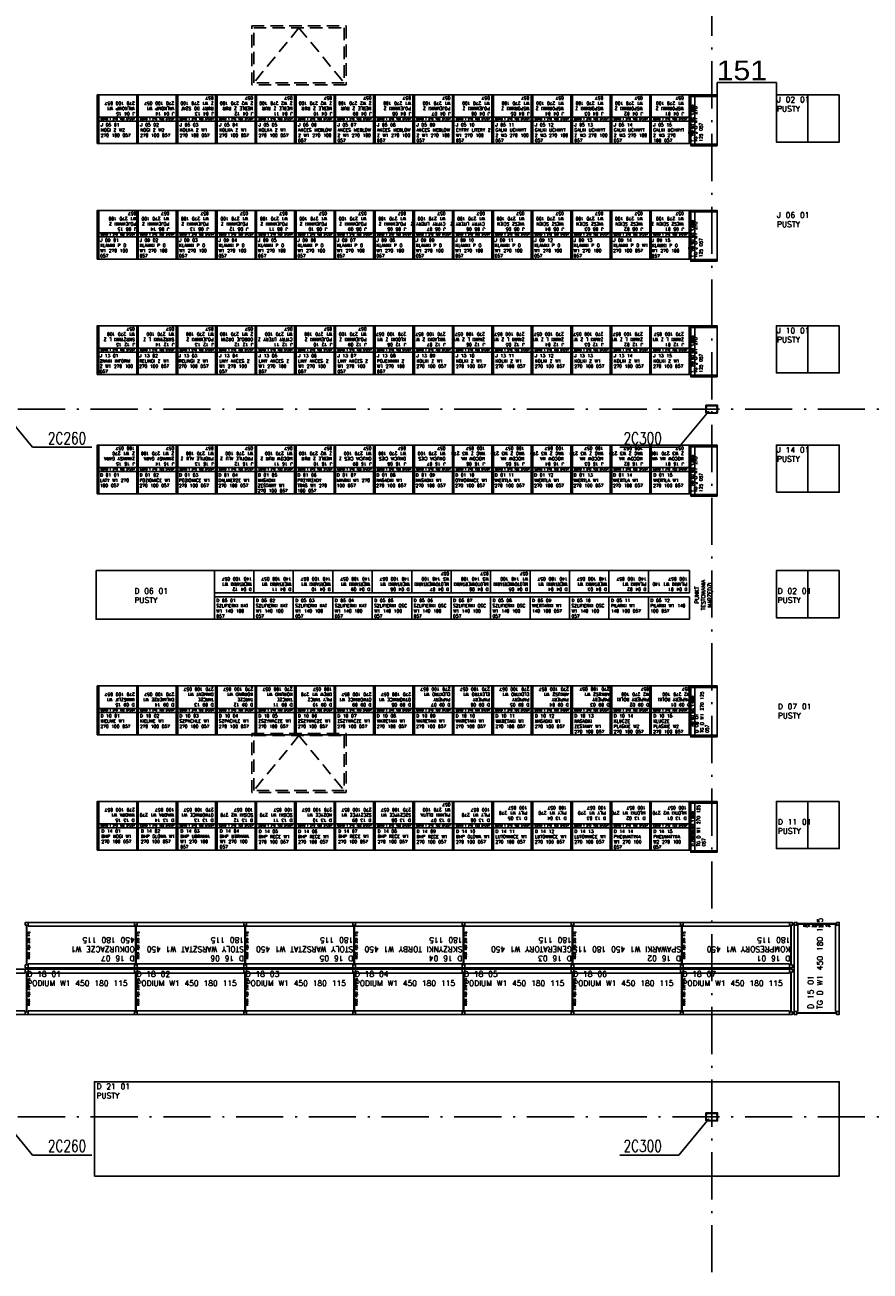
# Model space of a CAD drawing. Extents: x 153948 to 285449, y -89387 to -60195.
# Tile 34 of 100: x 254213 to 256363, y -84272 to -81102. Entities that reach past the tile are written whole.
import ezdxf

# ---------------------------------------------------------------- set-up
doc = ezdxf.new("R2010")
doc.units = 0
doc.header["$LTSCALE"] = 100
doc.header["$MEASUREMENT"] = 0
doc.header["$PDMODE"] = 1
doc.linetypes.add('ACAD_ISO10W100', pattern=[18.5, 12, -3, 0.5, -3])
doc.linetypes.add('HIDDEN2', pattern=[4.7625, 3.175, -1.5875])
doc.layers.get('0').update_dxf_attribs({"linetype": 'CONTINUOUS'})
doc.layers.get('DEFPOINTS').update_dxf_attribs({"linetype": 'CONTINUOUS'})
for name, color, linetype in [('1', 2, 'CONTINUOUS'), ('G 57 100 140', 2, 'CONTINUOUS'), ('info', 8, 'CONTINUOUS'), ('K-STA', 2, 'CONTINUOUS'), ('OSIE', 8, 'ACAD_ISO10W100'), ('R140', 2, 'CONTINUOUS'), ('RS Minimasa VBA', 7, 'CONTINUOUS'), ('RS REGAŁY', 7, 'CONTINUOUS'), ('TEXT', 11, 'CONTINUOUS'), ('ŚWIETLIK', 2, 'CONTINUOUS')]:
    doc.layers.add(name, color=color, linetype=linetype)
doc.styles.add('arial', font='arial.ttf', dxfattribs={"width": 1.1})
doc.styles.get("Standard").update_dxf_attribs({"font": 'txt.shx'})
doc.styles.add('TXT3', font='SIMPLEX.SHX', dxfattribs={"width": 0.75, "height": 40})
doc.dimstyles.new('srodek', dxfattribs={"dimscale": 100, "dimtxt": 0.5, "dimasz": 0.002, "dimexe": 0, "dimexo": 0, "dimgap": 0.05, "dimtad": 1, "dimjust": 2, "dimrnd": 0.5, "dimzin": 12, "dimtxsty": 'arial', "dimblk": 'ARCHTICK', "dimcen": 0.002, "dimclrt": 7, "dimazin": 0, "dimtfac": 1, "dimtix": 1, "dimtofl": 0, "dimtmove": 2, "dimatfit": 3, "dimldrblk": 'DOT', "dimfxl": 1, "dimtolj": 1, "dimtzin": 0, "dimarcsym": 0})

# ---------------------------------------------------------------- blocks, each defined once
blk = doc.blocks.new('SC300X2')
at = {"layer": '1'}
for points in [[(-15, 10), (-15, 0), (-13.8, 0), (-13.2, 8.1, -0.391021), (-12.2, 9), (12.2, 9, -0.391021), (13.2, 8.1), (13.8, 0), (15, 0), (15, 10)], [(-15, -10), (-15, 0), (-13.8, 0), (-13.2, -8.1, 0.391021), (-12.2, -9), (12.2, -9, 0.391021), (13.2, -8.1), (13.8, 0), (15, 0), (15, -10)]]:
    blk.add_lwpolyline(points, format="xyb", close=True, dxfattribs=at)
blk = doc.blocks.new('RACK 450 270 115')
at = {"color": 1}
for p, q in [((2.75, 108), (2.75, 7)), ((4.25, 108), (4.25, 7)), ((7, 115), (277.8, 115)), ((7, 105.5), (277.8, 105.5)), ((7, 9.5), (277.8, 9.5)), ((7, 0), (277.8, 0))]:
    blk.add_line(p, q, dxfattribs=at)
for points in [[(0, 108), (7, 108), (7, 115), (0, 115)], [(0, 0), (7, 0), (7, 7), (0, 7)]]:
    blk.add_lwpolyline(points, close=True, dxfattribs=at)
at = {"color": 1, "insert": (9.25, 57.5), "char_height": 5, "width": 101, "attachment_point": 5, "rotation": 90}
blk.add_mtext('RACK 450 270 115', dxfattribs=at)
blk = doc.blocks.new('NOGA RACK 450 007 115')
at = {"color": 1}
for p, q in [((2.75, 108), (2.75, 7)), ((4.25, 108), (4.25, 7))]:
    blk.add_line(p, q, dxfattribs=at)
for points in [[(0, 108), (7, 108), (7, 115), (0, 115)], [(0, 0), (7, 0), (7, 7), (0, 7)]]:
    blk.add_lwpolyline(points, close=True, dxfattribs=at)
blk = doc.blocks.new('RACK 450 220 115')
at = {"color": 1}
for p, q in [((2.75, 108), (2.75, 7)), ((4.25, 108), (4.25, 7)), ((7, 115), (227, 115)), ((7, 105.5), (227, 105.5)), ((7, 9.5), (227, 9.5)), ((7, 0), (227, 0))]:
    blk.add_line(p, q, dxfattribs=at)
for points in [[(0, 108), (7, 108), (7, 115), (0, 115)], [(0, 0), (7, 0), (7, 7), (0, 7)]]:
    blk.add_lwpolyline(points, close=True, dxfattribs=at)
at = {"color": 1, "insert": (9.25, 57.5), "char_height": 5, "width": 101, "attachment_point": 5, "rotation": 90}
blk.add_mtext('RACK 450 220 115', dxfattribs=at)
blk = doc.blocks.new('GOND T 270 100 57_57')
at = {"color": 5}
for points in [[(0, 0), (4, 0), (4, 124), (0, 124)], [(4, 124), (100.4, 124), (100.4, 67), (4, 67)], [(4, 57), (100.4, 57), (100.4, 67), (4, 67)], [(4, 57), (100.4, 57), (100.4, 0), (4, 0)]]:
    blk.add_lwpolyline(points, close=True, dxfattribs=at)
at = {"color": 5, "insert": (52.2, 62), "char_height": 5, "width": 96.4, "attachment_point": 5}
blk.add_mtext('GOND T 270 100 57/57', dxfattribs=at)
blk = doc.blocks.new('NOGA GOND T 270 004 57_57')
at = {"color": 5}
blk.add_lwpolyline([(0, 0), (4, 0), (4, 124), (0, 124)], close=True, dxfattribs=at)
blk = doc.blocks.new('NOGA GOND L 270 004 057')
at = {"color": 5}
blk.add_lwpolyline([(0, 0), (4, 0), (4, 67), (0, 67)], close=True, dxfattribs=at)
blk = doc.blocks.new('GOND L 270 125 057')
at = {"color": 5}
for points in [[(0, 0), (4, 0), (4, 67), (0, 67)], [(4, 67), (125.4, 67), (125.4, 10), (4, 10)], [(4, 0), (125.4, 0), (125.4, 10), (4, 10)]]:
    blk.add_lwpolyline(points, close=True, dxfattribs=at)
at = {"color": 5, "insert": (64.7, 5), "char_height": 5, "width": 121.4, "attachment_point": 5}
blk.add_mtext('GOND L 270 125 057', dxfattribs=at)
blk = doc.blocks.new('_ARCHTICK')
at = {"color": 0, "linetype": 'ByBlock', "const_width": 0.15}
blk.add_lwpolyline([(-0.5, -0.5), (0.5, 0.5)], dxfattribs=at)
blk = doc.blocks.new('*D801')
at = {"color": 0, "lineweight": -2, "transparency": 16777216}
for p, q in [((255974.1, -81284.1), (255974.1, -81248.6)), ((256125.3, -81248.6), (255974.1, -81248.6)), ((256125.3, -81280.1), (256125.3, -81248.6))]:
    blk.add_line(p, q, dxfattribs=at)
at = {"layer": 'DEFPOINTS', "color": 0, "transparency": 16777216}
for p in [(255974.1, -81248.6), (255974.1, -81284.1), (256125.3, -81280.1)]:
    blk.add_point(p, dxfattribs=at)
at = {"color": 0, "lineweight": -2, "transparency": 16777216, "xscale": 0.2, "yscale": 0.2, "zscale": 0.2, "rotation": 180}
blk.add_blockref('_ARCHTICK', (255974.1, -81248.6), dxfattribs=at)
at = {"color": 0, "lineweight": -2, "transparency": 16777216, "xscale": 0.2, "yscale": 0.2, "zscale": 0.2}
blk.add_blockref('_ARCHTICK', (256125.3, -81248.6), dxfattribs=at)
at = {"color": 7, "transparency": 16777216, "insert": (256037.2, -81218.1), "char_height": 50, "attachment_point": 5, "style": 'arial'}
blk.add_mtext('\\A1;151', dxfattribs=at)
blk = doc.blocks.new('_Dot')
at = {"color": 0, "linetype": 'ByBlock', "lineweight": -2}
blk.add_line((-0.5, 0), (-1, 0), dxfattribs=at)
at = {"color": 0, "linetype": 'ByBlock', "const_width": 0.5}
blk.add_lwpolyline([(-0.25, 0, 1), (0.25, 0, 1)], format="xyb", close=True, dxfattribs=at)

msp = doc.modelspace()

# ---------------------------------------------------------------- linework, layer by layer
at = {"layer": 'G 57 100 140', "lineweight": -3}
for points in [[(256205.19, -81280.13), (256125.25, -81280.13), (256125.25, -81400.13), (256205.19, -81400.13)], [(256285.13, -81280.13), (256205.19, -81280.13), (256205.19, -81400.13), (256285.13, -81400.13)], [(256285.13, -81280.13), (256205.19, -81280.13), (256205.19, -81400.13), (256285.13, -81400.13)], [(256205.19, -81867.42), (256125.25, -81867.42), (256125.25, -81987.42), (256205.19, -81987.42)], [(256285.13, -81867.42), (256205.19, -81867.42), (256205.19, -81987.42), (256285.13, -81987.42)], [(256125, -82290.87), (256204.94, -82290.87), (256204.94, -82170.87), (256125, -82170.87)], [(256125.25, -82290.87), (256205.19, -82290.87), (256205.19, -82170.87), (256125.25, -82170.87)], [(256205.19, -82290.87), (256285.13, -82290.87), (256285.13, -82170.87), (256205.19, -82170.87)], [(256205.19, -82489.87), (256125.25, -82489.87), (256125.25, -82609.87), (256205.19, -82609.87)], [(256285.13, -82489.87), (256205.19, -82489.87), (256205.19, -82609.87), (256285.13, -82609.87)], [(256285.13, -82489.87), (256205.19, -82489.87), (256205.19, -82609.87), (256285.13, -82609.87)], [(256205.19, -83077.16), (256125.25, -83077.16), (256125.25, -83197.16), (256205.19, -83197.16)], [(256285.13, -83077.16), (256205.19, -83077.16), (256205.19, -83197.16), (256285.13, -83197.16)]]:
    msp.add_lwpolyline(points, close=True, dxfattribs=at)
at = {"layer": 'G 57 100 140'}
msp.add_lwpolyline([(254394.19, -82489.87), (254695.14, -82489.87), (254695.14, -82613.87), (254394.19, -82613.87)], close=True, dxfattribs=at)
at = {"layer": 'OSIE', "ltscale": 0.1}
for p, q in [((255960.4, -86679.55), (255960.4, -73374.65)), ((247720.4, -82079.55), (263229.19, -82079.55)), ((247720.4, -83879.55), (263229.19, -83879.55))]:
    msp.add_line(p, q, dxfattribs=at)
at = {"layer": 'R140', "lineweight": -3}
for points in [[(254695.14, -82489.87), (254795.54, -82489.87), (254795.54, -82546.87), (254695.14, -82546.87)], [(254795.54, -82489.87), (254895.94, -82489.87), (254895.94, -82546.87), (254795.54, -82546.87)], [(254895.94, -82489.87), (254996.34, -82489.87), (254996.34, -82546.87), (254895.94, -82546.87)], [(254996.34, -82489.87), (255096.74, -82489.87), (255096.74, -82546.87), (254996.34, -82546.87)], [(255096.74, -82489.87), (255197.14, -82489.87), (255197.14, -82546.87), (255096.74, -82546.87)], [(255197.14, -82489.87), (255297.54, -82489.87), (255297.54, -82546.87), (255197.14, -82546.87)], [(255297.54, -82489.87), (255397.94, -82489.87), (255397.94, -82546.87), (255297.54, -82546.87)], [(255397.94, -82489.87), (255498.34, -82489.87), (255498.34, -82546.87), (255397.94, -82546.87)], [(255498.34, -82489.87), (255598.74, -82489.87), (255598.74, -82546.87), (255498.34, -82546.87)], [(255598.74, -82489.87), (255699.14, -82489.87), (255699.14, -82546.87), (255598.74, -82546.87)], [(255699.14, -82489.87), (255799.54, -82489.87), (255799.54, -82546.87), (255699.14, -82546.87)], [(255799.54, -82489.87), (255903.94, -82489.87), (255903.94, -82546.87), (255799.54, -82546.87)], [(254695.14, -82556.87), (254795.54, -82556.87), (254795.54, -82613.87), (254695.14, -82613.87)], [(254795.54, -82556.87), (254895.94, -82556.87), (254895.94, -82613.87), (254795.54, -82613.87)], [(254895.94, -82556.87), (254996.34, -82556.87), (254996.34, -82613.87), (254895.94, -82613.87)], [(254996.34, -82556.87), (255096.74, -82556.87), (255096.74, -82613.87), (254996.34, -82613.87)], [(255096.74, -82556.87), (255197.14, -82556.87), (255197.14, -82613.87), (255096.74, -82613.87)], [(255197.14, -82556.87), (255297.54, -82556.87), (255297.54, -82613.87), (255197.14, -82613.87)], [(255297.54, -82556.87), (255397.94, -82556.87), (255397.94, -82613.87), (255297.54, -82613.87)], [(255397.94, -82556.87), (255498.34, -82556.87), (255498.34, -82613.87), (255397.94, -82613.87)], [(255498.34, -82556.87), (255598.74, -82556.87), (255598.74, -82613.87), (255498.34, -82613.87)], [(255598.74, -82556.87), (255699.14, -82556.87), (255699.14, -82613.87), (255598.74, -82613.87)], [(255699.14, -82556.87), (255799.54, -82556.87), (255799.54, -82613.87), (255699.14, -82613.87)], [(255799.54, -82556.87), (255903.94, -82556.87), (255903.94, -82613.87), (255799.54, -82613.87)], [(254390.12, -84029.93), (256285.13, -84029.93), (256285.13, -83789.93), (254390.12, -83789.93)]]:
    msp.add_lwpolyline(points, close=True, dxfattribs=at)
at = {"layer": 'TEXT'}
for p, q in [((254232.53, -82176.45), (254156.65, -82084.55)), ((255877.03, -82176.45), (255952.9, -82084.55)), ((254383.2, -82176.45), (254232.53, -82176.45)), ((255726.36, -82176.45), (255877.03, -82176.45)), ((254232.53, -83976.45), (254156.65, -83884.55)), ((255877.03, -83976.45), (255952.9, -83884.55)), ((254383.2, -83976.45), (254232.53, -83976.45)), ((255726.36, -83976.45), (255877.03, -83976.45))]:
    msp.add_line(p, q, dxfattribs=at)
at = {"layer": 'ŚWIETLIK', "linetype": 'HIDDEN2', "ltscale": 0.1}
for p, q in [((254910.4, -81109.55), (254795.4, -81249.55)), ((254910.4, -81109.55), (255025.4, -81249.55)), ((254910.4, -82909.55), (254795.4, -83049.55)), ((254910.4, -82909.55), (255025.4, -83049.55))]:
    msp.add_line(p, q, dxfattribs=at)
for points in [[(254790.4, -81104.55), (255030.4, -81104.55), (255030.4, -81254.55), (254790.4, -81254.55)], [(254795.4, -81109.55), (255025.4, -81109.55), (255025.4, -81249.55), (254795.4, -81249.55)], [(254790.4, -82904.55), (255030.4, -82904.55), (255030.4, -83054.55), (254790.4, -83054.55)], [(254795.4, -82909.55), (255025.4, -82909.55), (255025.4, -83049.55), (254795.4, -83049.55)]]:
    msp.add_lwpolyline(points, close=True, dxfattribs=at)

# ---------------------------------------------------------------- block references
for p in [(255903.15, -81697.77), (255903.15, -81991.42), (255903.15, -82294.87), (255903.15, -83201.16)]:
    msp.add_blockref('NOGA GOND T 270 004 57_57', p)
at = {"layer": 'K-STA', "ltscale": 0.5}
for p in [(255960.4, -82079.55), (255960.4, -83879.55)]:
    msp.add_blockref('SC300X2', p, dxfattribs=at)
at = {"layer": 'RS REGAŁY'}
for name, p in [('GOND T 270 100 57_57', (254397.15, -81404.13)), ('GOND T 270 100 57_57', (254497.55, -81404.13)), ('GOND T 270 100 57_57', (254597.95, -81404.13)), ('GOND T 270 100 57_57', (254698.35, -81404.13)), ('GOND T 270 100 57_57', (254798.75, -81404.13)), ('GOND T 270 100 57_57', (254899.15, -81404.13)), ('GOND T 270 100 57_57', (254999.55, -81404.13)), ('GOND T 270 100 57_57', (255099.95, -81404.13)), ('GOND T 270 100 57_57', (255200.35, -81404.13)), ('GOND T 270 100 57_57', (255300.75, -81404.13)), ('GOND T 270 100 57_57', (255401.15, -81404.13)), ('GOND T 270 100 57_57', (255501.55, -81404.13)), ('GOND T 270 100 57_57', (255601.95, -81404.13)), ('GOND T 270 100 57_57', (255702.35, -81404.13)), ('GOND T 270 100 57_57', (255802.75, -81404.13)), ('NOGA GOND T 270 004 57_57', (255903.15, -81404.13)), ('GOND T 270 100 57_57', (254397.15, -81697.77)), ('GOND T 270 100 57_57', (254497.55, -81697.77)), ('GOND T 270 100 57_57', (254597.95, -81697.77)), ('GOND T 270 100 57_57', (254698.35, -81697.77)), ('GOND T 270 100 57_57', (254798.75, -81697.77)), ('GOND T 270 100 57_57', (254899.15, -81697.77)), ('GOND T 270 100 57_57', (254999.55, -81697.77)), ('GOND T 270 100 57_57', (255099.95, -81697.77)), ('GOND T 270 100 57_57', (255200.35, -81697.77)), ('GOND T 270 100 57_57', (255300.75, -81697.77)), ('GOND T 270 100 57_57', (255401.15, -81697.77)), ('GOND T 270 100 57_57', (255501.55, -81697.77)), ('GOND T 270 100 57_57', (255601.95, -81697.77)), ('GOND T 270 100 57_57', (255702.35, -81697.77)), ('GOND T 270 100 57_57', (255802.75, -81697.77)), ('GOND T 270 100 57_57', (254397.15, -81991.42)), ('GOND T 270 100 57_57', (254497.55, -81991.42)), ('GOND T 270 100 57_57', (254597.95, -81991.42)), ('GOND T 270 100 57_57', (254698.35, -81991.42)), ('GOND T 270 100 57_57', (254798.75, -81991.42)), ('GOND T 270 100 57_57', (254899.15, -81991.42)), ('GOND T 270 100 57_57', (254999.55, -81991.42)), ('GOND T 270 100 57_57', (255099.95, -81991.42)), ('GOND T 270 100 57_57', (255200.35, -81991.42)), ('GOND T 270 100 57_57', (255300.75, -81991.42)), ('GOND T 270 100 57_57', (255401.15, -81991.42)), ('GOND T 270 100 57_57', (255501.55, -81991.42)), ('GOND T 270 100 57_57', (255601.95, -81991.42)), ('GOND T 270 100 57_57', (255702.35, -81991.42)), ('GOND T 270 100 57_57', (255802.75, -81991.42)), ('GOND T 270 100 57_57', (254397.15, -82294.87)), ('GOND T 270 100 57_57', (254497.55, -82294.87)), ('GOND T 270 100 57_57', (254597.95, -82294.87)), ('GOND T 270 100 57_57', (254698.35, -82294.87)), ('GOND T 270 100 57_57', (254798.75, -82294.87)), ('GOND T 270 100 57_57', (254899.15, -82294.87)), ('GOND T 270 100 57_57', (254999.55, -82294.87)), ('GOND T 270 100 57_57', (255099.95, -82294.87)), ('GOND T 270 100 57_57', (255200.35, -82294.87)), ('GOND T 270 100 57_57', (255300.75, -82294.87)), ('GOND T 270 100 57_57', (255401.15, -82294.87)), ('GOND T 270 100 57_57', (255501.55, -82294.87)), ('GOND T 270 100 57_57', (255601.95, -82294.87)), ('GOND T 270 100 57_57', (255702.35, -82294.87)), ('GOND T 270 100 57_57', (255802.75, -82294.87)), ('GOND T 270 100 57_57', (254397.15, -82907.51)), ('GOND T 270 100 57_57', (254497.55, -82907.51)), ('GOND T 270 100 57_57', (254597.95, -82907.51)), ('GOND T 270 100 57_57', (254698.35, -82907.51)), ('GOND T 270 100 57_57', (254798.75, -82907.51)), ('GOND T 270 100 57_57', (254899.15, -82907.51)), ('GOND T 270 100 57_57', (254999.55, -82907.51)), ('GOND T 270 100 57_57', (255099.95, -82907.51)), ('GOND T 270 100 57_57', (255200.35, -82907.51)), ('GOND T 270 100 57_57', (255300.75, -82907.51)), ('GOND T 270 100 57_57', (255401.15, -82907.51)), ('GOND T 270 100 57_57', (255501.55, -82907.51)), ('GOND T 270 100 57_57', (255601.95, -82907.51)), ('GOND T 270 100 57_57', (255702.35, -82907.51)), ('GOND T 270 100 57_57', (255802.75, -82907.51)), ('NOGA GOND T 270 004 57_57', (255903.15, -82907.51)), ('GOND T 270 100 57_57', (254397.15, -83201.16)), ('GOND T 270 100 57_57', (254497.55, -83201.16)), ('GOND T 270 100 57_57', (254597.95, -83201.16)), ('GOND T 270 100 57_57', (254698.35, -83201.16)), ('GOND T 270 100 57_57', (254798.75, -83201.16)), ('GOND T 270 100 57_57', (254899.15, -83201.16)), ('GOND T 270 100 57_57', (254999.55, -83201.16)), ('GOND T 270 100 57_57', (255099.95, -83201.16)), ('GOND T 270 100 57_57', (255200.35, -83201.16)), ('GOND T 270 100 57_57', (255300.75, -83201.16)), ('GOND T 270 100 57_57', (255401.15, -83201.16)), ('GOND T 270 100 57_57', (255501.55, -83201.16)), ('GOND T 270 100 57_57', (255601.95, -83201.16)), ('GOND T 270 100 57_57', (255702.35, -83201.16)), ('GOND T 270 100 57_57', (255802.75, -83201.16)), ('RACK 450 270 115', (254214.12, -83499.93)), ('RACK 450 270 115', (254491.92, -83499.93)), ('RACK 450 270 115', (254769.72, -83499.93)), ('RACK 450 270 115', (255047.52, -83499.93)), ('RACK 450 270 115', (255325.32, -83499.93)), ('RACK 450 270 115', (255603.12, -83499.93)), ('RACK 450 270 115', (255880.92, -83499.93)), ('NOGA RACK 450 007 115', (256158.72, -83499.93)), ('RACK 450 220 115', (253987.12, -83619.13)), ('RACK 450 270 115', (254214.12, -83619.13)), ('RACK 450 270 115', (254491.92, -83619.13)), ('RACK 450 270 115', (254769.72, -83619.13)), ('RACK 450 270 115', (255047.52, -83619.13)), ('RACK 450 270 115', (255325.32, -83619.13)), ('RACK 450 270 115', (255603.12, -83619.13)), ('RACK 450 270 115', (255880.92, -83619.13)), ('NOGA RACK 450 007 115', (256158.72, -83619.13))]:
    msp.add_blockref(name, p, dxfattribs=at)
at = {"layer": 'RS REGAŁY', "rotation": 270}
for name, p in [('GOND L 270 125 057', (255907.15, -81280.13)), ('NOGA GOND L 270 004 057', (255907.15, -81405.53)), ('GOND L 270 125 057', (255907.15, -81573.77)), ('NOGA GOND L 270 004 057', (255907.15, -81699.17)), ('GOND L 270 125 057', (255907.15, -81867.42)), ('NOGA GOND L 270 004 057', (255907.15, -81992.82)), ('GOND L 270 125 057', (255907.15, -82170.87)), ('NOGA GOND L 270 004 057', (255907.15, -82296.27)), ('GOND L 270 125 057', (255907.15, -82783.51)), ('NOGA GOND L 270 004 057', (255907.15, -82908.91)), ('GOND L 270 125 057', (255907.15, -83077.16)), ('NOGA GOND L 270 004 057', (255907.15, -83202.56)), ('RACK 450 220 115', (256170.13, -83384.73)), ('NOGA RACK 450 007 115', (256170.13, -83611.73))]:
    msp.add_blockref(name, p, dxfattribs=at)

# ---------------------------------------------------------------- texts
at = {"layer": 'info', "insert": (255940.39, -82551.87), "char_height": 10, "width": 124, "attachment_point": 5, "rotation": 90}
msp.add_mtext('PUNKT TESTOWANIA NARZĘDZI', dxfattribs=at)
at = {"layer": 'RS Minimasa VBA', "attachment_point": 1}
for s, insert, char_height, width, rotation in [('J 04 15^M^JVALKOMP W1 270 100 057', (254492.55, -81332.13), 8, 91.4, 180), ('J 04 14^M^JVALKOMP W1 270 100 057', (254592.95, -81332.13), 8, 95.4, 180), ('J 04 13^M^JRURY DO SZAF Z W1 270 100 057', (254693.35, -81332.13), 8, 95.4, 180), ('J 04 12^M^JMEBLE Z RUR Z W2 270 100 057', (254793.75, -81332.13), 8, 95.4, 180), ('J 04 11^M^JMEBLE Z RUR Z W2 270 100 057', (254894.15, -81332.13), 8, 95.4, 180), ('J 04 10^M^JMEBLE Z RUR Z W2 270 100 057', (254994.55, -81332.13), 8, 95.4, 180), ('J 04 09^M^JMEBLE Z RUR Z W2 270 100 057', (255094.95, -81332.13), 8, 95.4, 180), ('J 04 08^M^JPOJEMNIKI Z W1 270 100 057', (255195.35, -81332.13), 8, 95.4, 180), ('J 04 07^M^JPOJEMNIKI Z W1 270 100 057', (255295.75, -81332.13), 8, 95.4, 180), ('J 04 06^M^JPOJEMNIKI Z W1 270 100 057', (255396.15, -81332.13), 8, 95.4, 180), ('J 04 05^M^JWSPORNIKI Z W1 270 100 057', (255496.55, -81332.13), 8, 95.4, 180), ('J 04 04^M^JWSPORNIKI Z W1 270 100 057', (255584.35, -81332.13), 8, 95.4, 180), ('J 04 03^M^JWSPORNIKI Z W1 270 100 057', (255684.75, -81332.13), 8, 95.4, 180), ('J 04 02^M^JWSPORNIKI Z W1 270 100 057', (255785.15, -81332.13), 8, 95.4, 180), ('J 04 01^M^JWSPORNIKI Z W1 270 100 057', (255889.55, -81332.13), 8, 99.4, 180), ('J 03 01^M^JTG J O W1 270 125 057', (255902.5, -81399.13), 8, 119, 90), ('J 07 01^M^JTG J O W1 270 125 057', (255902.5, -81692.77), 8, 119, 90), ('J 08 15^M^JPOJEMNIKI Z W1 270 100 057', (254496.55, -81625.77), 8, 95.4, 180), ('J 08 14^M^JPOJEMNIKI Z W1 270 100 057', (254580.35, -81625.77), 8, 95.4, 180), ('J 08 13^M^JPOJEMNIKI Z W1 270 100 057', (254680.75, -81625.77), 8, 95.4, 180), ('J 08 12^M^JPOJEMNIKI Z W1 270 100 057', (254781.15, -81625.77), 8, 95.4, 180), ('J 08 11^M^JPOJEMNIKI Z W1 270 100 057', (254881.55, -81625.77), 8, 95.4, 180), ('J 08 10^M^JPOJEMNIKI Z W1 270 100 057', (254981.95, -81625.77), 8, 95.4, 180), ('J 08 09^M^JPOJEMNIKI Z W1 270 100 057', (255082.35, -81625.77), 8, 95.4, 180), ('J 08 08^M^JPOJEMNIKI Z W1 270 100 057', (255182.75, -81625.77), 8, 95.4, 180), ('J 08 07^M^JCYFRY LITERY Z W1 270 100 057', (255283.15, -81625.77), 8, 95.4, 180), ('J 08 06^M^JCYFRY LITERY Z W1 270 100 057', (255383.55, -81625.77), 8, 95.4, 180), ('J 08 05^M^JWIESZ SCIEN Z W1 270 100 057', (255483.95, -81625.77), 8, 95.4, 180), ('J 08 04^M^JWIESZ SCIEN Z W1 270 100 057', (255584.35, -81625.77), 8, 95.4, 180), ('J 08 03^M^JWIESZ SCIEN Z W1 270 100 057', (255684.75, -81625.77), 8, 95.4, 180), ('J 08 02^M^JWIESZ SCIEN Z W1 270 100 057', (255785.15, -81625.77), 8, 95.4, 180), ('J 08 01^M^JWIESZ SCIEN Z W1 270 100 057', (255889.55, -81625.77), 8, 99.4, 180), ('J 12 15^M^JSKRZYNKI L Z W1 270 100 057', (254492.55, -81919.42), 8, 91.4, 180), ('J 12 14^M^JSKRZYNKI L Z W1 270 100 057', (254592.95, -81919.42), 8, 95.4, 180), ('J 12 13^M^JPOJEMNIKI Z W1 270 100 057', (254693.35, -81919.42), 8, 95.4, 180), ('J 12 12^M^JODBOJE DRZWI Z W1 270 100 057', (254793.75, -81919.42), 8, 95.4, 180), ('J 12 11^M^JCYFRY LITERY Z W1 270 100 057', (254894.15, -81919.42), 8, 95.4, 180), ('J 12 10^M^JPOJEMNIKI Z W1 270 100 057', (254994.55, -81919.42), 8, 95.4, 180), ('J 12 09^M^JPOJEMNIKI Z W1 270 100 057', (255082.35, -81919.42), 8, 95.4, 180), ('J 12 08^M^JKLODKI Z W1 270 100 057', (255182.75, -81919.42), 8, 95.4, 180), ('J 12 07^M^JWKLADKI Z W1 270 100 057', (255283.15, -81919.42), 8, 95.4, 180), ('J 12 06^M^JZAMKI L Z W1 270 100 057', (255383.55, -81919.42), 8, 95.4, 180), ('J 12 05^M^JZAMKI L Z W1 270 100 057', (255483.95, -81919.42), 8, 95.4, 180), ('J 12 04^M^JZAMKI L Z W1 270 100 057', (255584.35, -81919.42), 8, 95.4, 180), ('J 12 03^M^JZAMKI L Z W1 270 100 057', (255684.75, -81919.42), 8, 95.4, 180), ('J 12 02^M^JZAMKI L Z W1 270 100 057', (255785.15, -81919.42), 8, 95.4, 180), ('J 12 01^M^JZAMKI L Z W1 270 100 057', (255889.55, -81919.42), 8, 99.4, 180), ('J 11 01^M^JTG J O W1 270 125 057', (255902.5, -81986.42), 8, 119, 90), ('J 15 01^M^JTG J O W1 270 125 057', (255902.5, -82289.87), 8, 119, 90), ('J 16 15^M^JZAWIASY GARA Z W1 270 100 057', (254492.55, -82222.87), 8, 91.4, 180), ('J 16 14^M^JZAWIASY GARA Z W1 270 100 057', (254592.95, -82222.87), 8, 95.4, 180), ('J 16 13^M^JPROFILE ALU Z W1 270 100 057', (254693.35, -82222.87), 8, 95.4, 180), ('J 16 12^M^JPROFILE ALU Z W1 270 100 057', (254793.75, -82222.87), 8, 95.4, 180), ('J 16 11^M^JMOCOW RUR Z W1 270 100 057', (254894.15, -82222.87), 8, 95.4, 180), ('J 16 10^M^JMEBLE Z RUR Z W2 270 100 057', (254994.55, -82222.87), 8, 95.4, 180), ('J 16 09^M^JOKUCIA CIES Z W1 270 100 057', (255094.95, -82222.87), 8, 95.4, 180), ('J 16 08^M^JOKUCIA CIES Z W1 270 100 057', (255182.75, -82222.87), 8, 95.4, 180), ('J 16 07^M^JOKUCIA CIES Z W1 270 100 057', (255283.15, -82222.87), 8, 95.4, 180), ('J 16 06^M^JMOCOW NA WAG Z W3 270 100 057', (255383.55, -82222.87), 8, 95.4, 180), ('J 16 05^M^JMOCOW NA WAG Z W3 270 100 057', (255483.95, -82222.87), 8, 95.4, 180), ('J 16 04^M^JMOCOW NA WAG Z W3 270 100 057', (255584.35, -82222.87), 8, 95.4, 180), ('J 16 03^M^JMOCOW NA WAG Z W3 270 100 057', (255684.75, -82222.87), 8, 95.4, 180), ('J 16 02^M^JMOCOW NA WAG Z W3 270 100 057', (255785.15, -82222.87), 8, 95.4, 180), ('J 16 01^M^JMOCOW NA WAG Z W3 270 100 057', (255889.55, -82222.87), 8, 99.4, 180), ('D 04 12^M^JWIERTARKI W1 140 100 057', (254790.54, -82541.87), 8, 95.4, 180), ('D 04 11^M^JWIERTARKI W1 140 100 057', (254890.94, -82541.87), 8, 95.4, 180), ('D 04 10^M^JWIERTARKI W1 140 100 057', (254991.34, -82541.87), 8, 95.4, 180), ('D 04 09^M^JWIERTARKI W1 140 100 057', (255091.74, -82541.87), 8, 95.4, 180), ('D 04 08^M^JWIERTARKI W1 140 100 057', (255192.14, -82541.87), 8, 95.4, 180), ('D 04 07^M^JMLOTOWIERTARKI W3 140 100 057', (255292.54, -82541.87), 8, 95.4, 180), ('D 04 06^M^JMLOTOWIERTARKI W3 140 100 057', (255392.94, -82541.87), 8, 95.4, 180), ('D 04 05^M^JMLOTOWIERTARKI W1 140 100 057', (255493.34, -82541.87), 8, 95.4, 180), ('D 04 04^M^JWIERTARKI W1 140 100 057', (255593.74, -82541.87), 8, 95.4, 180), ('D 04 03^M^JWIERTARKI W1 140 100 057', (255694.14, -82541.87), 8, 95.4, 180), ('D 04 02^M^JPILARKI W1 140 100 057', (255794.54, -82541.87), 8, 95.4, 180), ('D 04 01^M^JPILARKI W1 140 100 057', (255898.94, -82541.87), 8, 99.4, 180), ('D 09 15^M^JMINISZLIF W1 270 100 057', (254492.55, -82835.51), 8, 91.4, 180), ('D 09 14^M^JDALMIERZE W1 270 100 057', (254592.95, -82835.51), 8, 95.4, 180), ('D 09 13^M^JTARCZE DIAMENT W1 270 100 057', (254693.35, -82835.51), 8, 95.4, 180), ('D 09 12^M^JTARCZE KORUND W1 270 100 057', (254793.75, -82835.51), 8, 95.4, 180), ('D 09 11^M^JTARCZE KORUND W1 270 100 057', (254894.15, -82835.51), 8, 95.4, 180), ('D 09 10^M^JPILY TARCZ DREW W1 270 100 057', (254994.55, -82835.51), 8, 95.4, 180), ('D 09 09^M^JOTWORNICE W1 270 100 057', (255094.95, -82835.51), 8, 95.4, 180), ('D 09 08^M^JOTWORNICE W1 270 100 057', (255195.35, -82835.51), 8, 95.4, 180), ('D 09 07^M^JPAPIERY ELEKTRO W1 270 100 057', (255295.75, -82835.51), 8, 95.4, 180), ('D 09 06^M^JPAPIERY ELEKTRO W1 270 100 057', (255396.15, -82835.51), 8, 95.4, 180), ('D 09 05^M^JPAPIERY ELEKTRO W1 270 100 057', (255496.55, -82835.51), 8, 95.4, 180), ('D 09 04^M^JPAPIERY ARKUSZ W1 270 100 057', (255596.95, -82835.51), 8, 95.4, 180), ('D 09 03^M^JPAPIERY ARKUSZ W1 270 100 057', (255700.68, -82835.37), 8, 95.4, 180), ('D 09 02^M^JPAPIERY ROLKI W2 270 100 057', (255801.08, -82835.37), 8, 95.4, 180), ('D 09 01^M^JPAPIERY ROLKI W2 270 100 057', (255905.48, -82835.37), 8, 99.4, 180), ('D 08 01^M^JTG D W1 270 125 057', (255918.43, -82902.37), 8, 119, 90), ('D 13 15^M^JWIADRA W1 270 100 057', (254492.55, -83129.16), 8, 91.4, 180), ('D 13 14^M^JWIADRA W1 270 100 057', (254592.95, -83129.16), 8, 95.4, 180), ('D 13 13^M^JOTWORNICE W1 270 100 057', (254693.35, -83129.16), 8, 95.4, 180), ('D 13 12^M^JSCISKI W2 270 100 057', (254793.75, -83129.16), 8, 95.4, 180), ('D 13 11^M^JSCISKI W1 270 100 057', (254894.15, -83129.16), 8, 95.4, 180), ('D 13 10^M^JNOZYCE W1 270 100 057', (254994.55, -83129.16), 8, 95.4, 180), ('D 13 09^M^JSZCZYPCE W1 270 100 057', (255094.95, -83129.16), 8, 95.4, 180), ('D 13 08^M^JSZCZYPCE W1 270 100 057', (255195.35, -83129.16), 8, 95.4, 180), ('D 13 07^M^JPILNIKI DLUTA W1 270 100 057', (255295.75, -83129.16), 8, 95.4, 180), ('D 13 06^M^JPILY W1 270 100 057', (255396.15, -83129.16), 8, 95.4, 180), ('D 13 05^M^JPILY W1 270 100 057', (255491.13, -83123.94), 8, 95.4, 180), ('D 13 04^M^JPILY W1 270 100 057', (255591.53, -83123.94), 8, 95.4, 180), ('D 13 03^M^JPILY W1 270 100 057', (255691.93, -83123.94), 8, 95.4, 180), ('D 13 02^M^JMLOTKI W1 270 100 057', (255792.33, -83123.94), 8, 95.4, 180), ('D 13 01^M^JMLOTKI W2 270 100 057', (255896.73, -83123.94), 8, 99.4, 180), ('D 12 01^M^JTG D W1 270 125 057', (255909.69, -83190.94), 8, 119, 90), ('D 16 07^M^JODKURZACZE W1 450 180 115', (254492.61, -83483.49), 14, 190, 180), ('D 16 06^M^JSTOLY WARSZTAT W1 450 180 115', (254770.61, -83483.49), 14, 273, 180), ('D 16 05^M^JSTOLY WARSZTAT W1 450 180 115', (255048.61, -83483.49), 14, 273, 180), ('D 16 04^M^JSKRZYNKI TORBY W1 450 180 115', (255326.61, -83483.49), 14, 273, 180), ('D 16 03^M^JGENERATORY W1 450 180 115', (255604.61, -83483.49), 14, 273, 180), ('D 16 02^M^JSPAWARKI W1 450 180 115', (255882.61, -83483.49), 14, 273, 180), ('D 16 01^M^JKOMPRESORY W1 450 180 115', (256160.61, -83483.49), 14, 273, 180), ('D 15 01^M^JTG D W1 450 180 115', (256205.41, -83604.81), 14, 230, 90)]:
    msp.add_mtext(s, dxfattribs=dict(at, insert=insert, char_height=char_height, width=width, rotation=rotation))
for s, insert, char_height, width in [('J 02 01^M^JPUSTY', (256126.61, -81285.13), 14, 154.6263), ('J 05 01^M^JNOGI Z W2 270 100 057', (254406.15, -81352.13), 8, 95.4), ('J 05 02^M^JNOGI Z W2 270 100 057', (254506.55, -81352.13), 8, 95.4), ('J 05 03^M^JKOLKA Z W1 270 100 057', (254606.95, -81352.13), 8, 95.4), ('J 05 04^M^JKOLKA Z W1 270 100 057', (254707.35, -81352.13), 8, 95.4), ('J 05 05^M^JKOLKA Z W1 270 100 057', (254807.75, -81352.13), 8, 95.4), ('J 05 06^M^JAKCES MEBLOW Z W1 270 100 057', (254908.15, -81352.13), 8, 95.4), ('J 05 07^M^JAKCES MEBLOW Z W1 270 100 057', (255008.55, -81352.13), 8, 95.4), ('J 05 08^M^JAKCES MEBLOW Z W1 270 100 057', (255108.95, -81352.13), 8, 95.4), ('J 05 09^M^JAKCES MEBLOW Z W1 270 100 057', (255209.35, -81352.13), 8, 95.4), ('J 05 10^M^JCYFRY LITERY Z W1 270 100 057', (255309.75, -81352.13), 8, 95.4), ('J 05 11^M^JGALKI UCHWYT Z W3 270 100 057', (255410.15, -81352.13), 8, 95.4), ('J 05 12^M^JGALKI UCHWYT Z W3 270 100 057', (255510.55, -81352.13), 8, 95.4), ('J 05 13^M^JGALKI UCHWYT Z W3 270 100 057', (255610.95, -81352.13), 8, 95.4), ('J 05 14^M^JGALKI UCHWYT Z W3 270 100 057', (255711.35, -81352.13), 8, 95.4), ('J 05 15^M^JGALKI UCHWYT Z W3 270 100 057', (255811.75, -81352.13), 8, 90.7549), ('J 06 01^M^JPUSTY', (256126.61, -81578.77), 14, 154.8803), ('J 09 01^M^JKLAMKI P O W1 270 100 057', (254404.56, -81645.53), 8, 95.4), ('J 09 02^M^JKLAMKI P O W1 270 100 057', (254504.96, -81645.53), 8, 95.4), ('J 09 03^M^JKLAMKI P O W1 270 100 057', (254605.36, -81645.53), 8, 95.4), ('J 09 04^M^JKLAMKI P O W1 270 100 057', (254705.76, -81645.53), 8, 95.4), ('J 09 05^M^JKLAMKI P O W1 270 100 057', (254806.16, -81645.53), 8, 95.4), ('J 09 06^M^JKLAMKI P O W1 270 100 057', (254906.56, -81645.53), 8, 95.4), ('J 09 07^M^JKLAMKI P O W1 270 100 057', (255006.96, -81645.53), 8, 95.4), ('J 09 08^M^JKLAMKI P O W1 270 100 057', (255107.36, -81645.53), 8, 95.4), ('J 09 09^M^JKLAMKI P O W1 270 100 057', (255207.76, -81645.53), 8, 95.4), ('J 09 10^M^JKLAMKI P O W1 270 100 057', (255308.16, -81645.53), 8, 95.4), ('J 09 11^M^JKLAMKI P O W1 270 100 057', (255408.56, -81645.53), 8, 95.4), ('J 09 12^M^JKLAMKI P O W1 270 100 057', (255508.96, -81645.53), 8, 95.4), ('J 09 13^M^JKLAMKI P O W1 270 100 057', (255609.36, -81645.53), 8, 95.4), ('J 09 14^M^JKLAMKI P O W1 270 100 057', (255709.76, -81645.53), 8, 99.4), ('J 09 15^M^JKLAMKI P O W1 270 100 057', (255807.75, -81645.77), 8, 94.7549), ('J 10 01^M^JPUSTY', (256126.61, -81872.42), 14, 154.8803), ('J 13 01^M^JZNAKI INFORM Z W1 270 100 057', (254403.49, -81939.42), 8, 95.4), ('J 13 02^M^JRELINGI Z W1 270 100 057', (254503.89, -81939.42), 8, 95.4), ('J 13 03^M^JRELINGI Z W1 270 100 057', (254604.29, -81939.42), 8, 95.4), ('J 13 04^M^JLINY AKCES Z W1 270 100 057', (254707.35, -81939.42), 8, 95.4), ('J 13 05^M^JLINY AKCES Z W1 270 100 057', (254807.75, -81939.42), 8, 95.4), ('J 13 06^M^JLINY AKCES Z W1 270 100 057', (254908.15, -81939.42), 8, 95.4), ('J 13 07^M^JLINY AKCES Z W1 270 100 057', (255008.55, -81939.42), 8, 95.4), ('J 13 08^M^JPOJEMNIKI Z W1 270 100 057', (255108.95, -81939.42), 8, 95.4), ('J 13 09^M^JKOLKI Z W1 270 100 057', (255209.35, -81939.42), 8, 95.4), ('J 13 10^M^JKOLKI Z W1 270 100 057', (255309.75, -81939.42), 8, 95.4), ('J 13 11^M^JKOLKI Z W1 270 100 057', (255410.15, -81939.42), 8, 95.4), ('J 13 12^M^JKOLKI Z W1 270 100 057', (255510.55, -81939.42), 8, 95.4), ('J 13 13^M^JKOLKI Z W1 270 100 057', (255610.95, -81939.42), 8, 95.4), ('J 13 14^M^JKOLKI Z W1 270 100 057', (255711.35, -81939.42), 8, 95.4), ('J 13 15^M^JKOLKI Z W1 270 100 057', (255811.75, -81939.42), 8, 91.4), ('J 14 01^M^JPUSTY', (256126.35, -82175.87), 14, 155.1343), ('D 01 01^M^JLATY W1 270 100 057', (254404.18, -82242.87), 8, 95.4), ('D 01 02^M^JPOZIOMICE W1 270 100 057', (254504.58, -82242.87), 8, 95.4), ('D 01 03^M^JPOZIOMICE W1 270 100 057', (254604.98, -82242.87), 8, 95.4), ('D 01 04^M^JDALMIERZE W1 270 100 057', (254705.38, -82242.87), 8, 95.4), ('D 01 05^M^JNASADKI ZESTAWY W1 270 100 057', (254805.78, -82242.87), 8, 95.4), ('D 01 06^M^JPRZYRZADY TRAS W1 270 100 057', (254906.18, -82242.87), 8, 95.4), ('D 01 07^M^JMIARKI W1 270 100 057', (255006.58, -82242.87), 8, 95.4), ('D 01 08^M^JNASADKI W1 270 100 057', (255106.98, -82242.87), 8, 95.4), ('D 01 09^M^JNASADKI W1 270 100 057', (255207.38, -82242.87), 8, 95.4), ('D 01 10^M^JOTWORNICE W1 270 100 057', (255307.78, -82242.87), 8, 95.4), ('D 01 11^M^JWIERTLA W1 270 100 057', (255408.18, -82242.87), 8, 95.4), ('D 01 12^M^JWIERTLA W1 270 100 057', (255508.58, -82242.87), 8, 95.4), ('D 01 13^M^JWIERTLA W1 270 100 057', (255608.98, -82242.87), 8, 95.4), ('D 01 14^M^JWIERTLA W1 270 100 057', (255709.38, -82242.87), 8, 99.4), ('D 01 15^M^JWIERTLA W1 270 100 057', (255811.75, -82242.87), 8, 91.4), ('D 06 01^M^JPUSTY', (254491.66, -82534.87), 14, 195.8), ('D 05 01^M^JSZLIFIERKI KAT W1 140 100 057', (254700.14, -82561.87), 8, 95.4), ('D 05 02^M^JSZLIFIERKI KAT W1 140 100 057', (254800.54, -82561.87), 8, 95.4), ('D 05 03^M^JSZLIFIERKI KAT W1 140 100 057', (254900.94, -82561.87), 8, 95.4), ('D 05 04^M^JSZLIFIERKI KAT W1 140 100 057', (255001.34, -82561.87), 8, 95.4), ('D 05 05^M^JSZLIFIERKI OSC W1 140 100 057', (255101.74, -82561.87), 8, 95.4), ('D 05 06^M^JSZLIFIERKI OSC W1 140 100 057', (255202.14, -82561.87), 8, 95.4), ('D 05 07^M^JSZLIFIERKI OSC W1 140 100 057', (255302.54, -82561.87), 8, 95.4), ('D 05 08^M^JSZLIFIERKI OSC W1 140 100 057', (255402.94, -82561.87), 8, 95.4), ('D 05 09^M^JWIERTARKI W1 140 100 057', (255503.34, -82561.87), 8, 95.4), ('D 05 10^M^JSZLIFIERKI OSC W1 140 100 057', (255603.74, -82561.87), 8, 95.4), ('D 05 11^M^JPILARKI W1 140 100 057', (255704.14, -82561.87), 8, 95.4), ('D 05 12^M^JPILARKI W1 140 100 057', (255804.54, -82561.87), 8, 99.4), ('D 02 01^M^JPUSTY', (256128.32, -82534.87), 14, 155.1343), ('D 07 01^M^JPUSTY', (256128.57, -82828.51), 14, 154.8803), ('D 10 01^M^JKIELNIE W1 270 100 057', (254405.48, -82855.37), 8, 95.4), ('D 10 02^M^JKIELNIE W1 270 100 057', (254505.88, -82855.37), 8, 95.4), ('D 10 03^M^JSZPACHLE W1 270 100 057', (254606.28, -82855.37), 8, 95.4), ('D 10 04^M^JSZPACHLE W1 270 100 057', (254706.68, -82855.37), 8, 95.4), ('D 10 05^M^JZSZYWACZE W1 270 100 057', (254807.08, -82855.37), 8, 95.4), ('D 10 06^M^JZSZYWACZE W1 270 100 057', (254907.48, -82855.37), 8, 95.4), ('D 10 07^M^JZSZYWACZE W1 270 100 057', (255007.88, -82855.37), 8, 95.4), ('D 10 08^M^JWKRETAKI W1 270 100 057', (255108.28, -82855.37), 8, 95.4), ('D 10 09^M^JWKRETAKI W1 270 100 057', (255208.68, -82855.37), 8, 95.4), ('D 10 10^M^JWKRETAKI W1 270 100 057', (255309.08, -82855.37), 8, 95.4), ('D 10 11^M^JWKRETAKI W1 270 100 057', (255410.15, -82855.51), 8, 95.4), ('D 10 12^M^JNASADKI W1 270 100 057', (255510.55, -82855.51), 8, 95.4), ('D 10 13^M^JNASADKI ZESTAWY W1 270 100 057', (255610.95, -82855.51), 8, 95.4), ('D 10 14^M^JKLUCZE PLASKIE W2 270 100 057', (255711.35, -82855.51), 8, 95.4), ('D 10 15^M^JKLUCZE PLASKIE W2 270 100 057', (255811.75, -82855.51), 8, 91.4), ('D 11 01^M^JPUSTY', (256128.57, -83122.16), 14, 154.8803), ('D 14 01^M^JBHP NOGI W1 270 100 057', (254407.69, -83148.42), 8, 95.4), ('D 14 02^M^JBHP GLOWA W1 270 100 057', (254508.09, -83148.42), 8, 95.4), ('D 14 03^M^JBHP UBRANIA W1 270 100 057', (254608.49, -83148.42), 8, 95.4), ('D 14 04^M^JBHP UBRANIA W1 270 100 057', (254708.89, -83148.42), 8, 95.4), ('D 14 05^M^JBHP RECE W1 270 100 057', (254807.75, -83149.16), 8, 95.4), ('D 14 06^M^JBHP RECE W1 270 100 057', (254908.15, -83149.16), 8, 95.4), ('D 14 07^M^JBHP RECE W1 270 100 057', (255010.09, -83148.64), 8, 95.4), ('D 14 08^M^JBHP RECE W1 270 100 057', (255110.49, -83148.64), 8, 95.4), ('D 14 09^M^JBHP RECE W1 270 100 057', (255209.35, -83149.16), 8, 95.4), ('D 14 10^M^JBHP GLOWA W1 270 100 057', (255309.75, -83149.16), 8, 95.4), ('D 14 11^M^JLUTOWNICE W1 270 100 057', (255410.15, -83149.16), 8, 95.4), ('D 14 12^M^JLUTOWNICE W1 270 100 057', (255510.55, -83149.16), 8, 95.4), ('D 14 13^M^JLUTOWNICE W1 270 100 057', (255610.95, -83149.16), 8, 95.4), ('D 14 14^M^JPNEUMATYKA W1 270 100 057', (255711.35, -83149.16), 8, 95.4), ('D 14 15^M^JPNEUMATYKA W2 270 100 057', (255811.75, -83149.16), 8, 91.4), ('D 18 01^M^JPODIUM W1 450 180 115', (254219.12, -83509.13), 14, 272.8), ('D 18 02^M^JPODIUM W1 450 180 115', (254496.92, -83509.13), 14, 272.8), ('D 18 03^M^JPODIUM W1 450 180 115', (254774.72, -83509.13), 14, 272.8), ('D 18 04^M^JPODIUM W1 450 180 115', (255052.52, -83509.13), 14, 272.8), ('D 18 05^M^JPODIUM W1 450 180 115', (255330.32, -83509.13), 14, 272.8), ('D 18 06^M^JPODIUM W1 450 180 115', (255608.12, -83509.13), 14, 272.8), ('D 18 07^M^JPODIUM W1 450 180 115', (255885.92, -83509.13), 14, 272.8), ('D 21 01^M^JPUSTY', (254395.12, -83794.93), 14, 1890.0137)]:
    msp.add_mtext(s, dxfattribs=dict(at, insert=insert, char_height=char_height, width=width))
at = {"layer": 'TEXT', "style": 'TXT3', "width": 0.75}
for s, p in [('2C260', (254271.57, -82168.45)), ('2C300', (255736.2, -82168.45)), ('2C260', (254271.57, -83968.45)), ('2C300', (255736.2, -83968.45))]:
    msp.add_text(s, height=30, dxfattribs=at).set_placement(p)

# ---------------------------------------------------------------- dimensions: what is measured, and where the dimension line sits
dim = msp.add_linear_dim(base=(255974.15, -81248.62), p1=(256125.25, -81280.13), p2=(255974.15, -81284.13), dimstyle='srodek', override={"dimdec": 0, "dimrnd": 0, "dimtdec": 0, "dimfxl": 24, "dimfxlon": 1})
dim.commit()
dim.dimension.update_dxf_attribs({"geometry": '*D801', "text_midpoint": (256037.21, -81218.09)})

doc.saveas('drawing.dxf')
